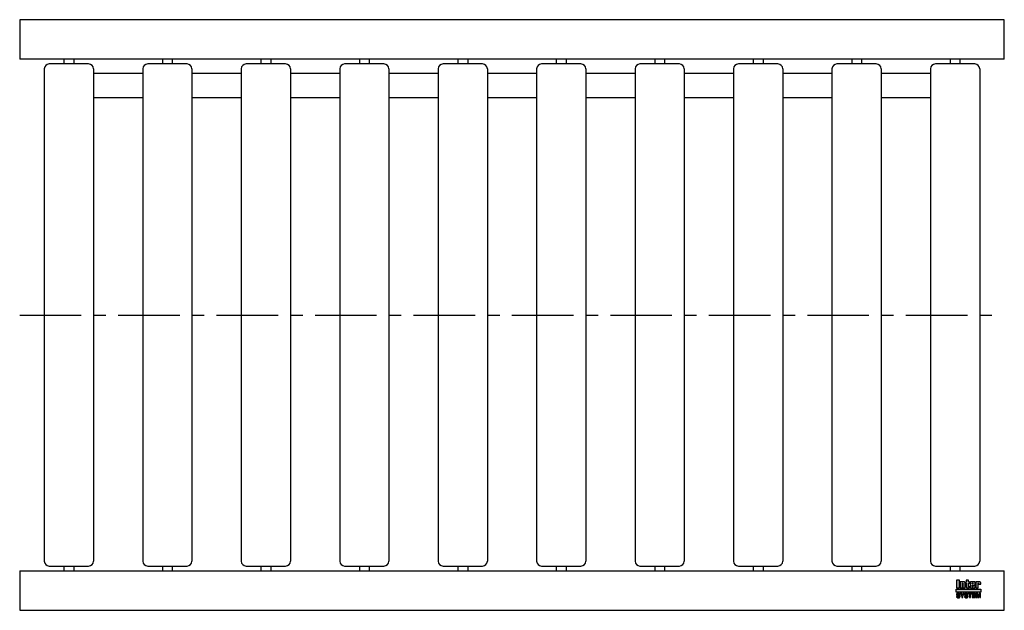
# Model space of a CAD drawing. Header units: millimetres. Extents: x 0 to 1000, y -300 to 300.
import ezdxf

# ---------------------------------------------------------------- set-up
doc = ezdxf.new("R2010")
doc.units = ezdxf.units.MM
doc.header["$LTSCALE"] = 50
doc.linetypes.add('CENTER', pattern=[2, 1.25, -0.25, 0.25, -0.25])
doc.layers.get('0').update_dxf_attribs({"linetype": 'CONTINUOUS', "lineweight": 50})
for name, color, linetype, lineweight in [('Centre Lines', 4, 'CENTER', 25), ('Frame', 1, 'CONTINUOUS', 25), ('Midi', 70, 'CONTINUOUS', 25), ('Rollers', 7, 'CONTINUOUS', 25)]:
    doc.layers.add(name, color=color, linetype=linetype, lineweight=lineweight)

# ---------------------------------------------------------------- blocks, each defined once
blk = doc.blocks.new('A$C57C07C26')
at = {"layer": 'Rollers'}
for p, q in [((45, 255), (5, 255)), ((20, 260), (20, 255)), ((30, 260), (30, 255)), ((0, 250), (0, -250)), ((50, 250), (50, -250)), ((5, -255), (45, -255)), ((20, -255), (20, -260)), ((30, -255), (30, -260))]:
    blk.add_line(p, q, dxfattribs=at)
for centre, start, end in [((5, 250), 90, 180), ((45, 250), 0, 90), ((5, -250), 180, 270), ((45, -250), 270, 0)]:
    blk.add_arc(centre, 5, start, end, dxfattribs=at)

msp = doc.modelspace()

# ---------------------------------------------------------------- hatches: boundary and pattern name
at = {"layer": 'Frame'}
h = msp.add_hatch(color=254, dxfattribs=at)
h.paths.add_polyline_path([(973.3, -272.7), (973.3, -272.6), (973.4, -272.6), (973.4, -272.5), (973.4, -272.5), (973.5, -272.5), (973.6, -272.5), (973.7, -272.5), (973.7, -272.5), (973.8, -272.5), (973.8, -272.6), (973.9, -272.6), (973.9, -272.7), (973.9, -272.8), (973.9, -272.9), (973.9, -273.5), (976.1, -273.5), (976.1, -272.8), (976.1, -272.6), (976.1, -272.4), (976.1, -272.2), (976, -272), (975.9, -271.9), (975.9, -271.7), (975.8, -271.6), (975.7, -271.5), (975.6, -271.4), (975.5, -271.3), (975.4, -271.2), (975.2, -271.1), (975.1, -271.1), (974.9, -271), (974.7, -271), (974.6, -271), (974.5, -271), (974.4, -271), (974.3, -271), (974.2, -271), (974.1, -271.1), (974, -271.1), (973.9, -271.1), (973.9, -271.1), (973.8, -271.1), (973.7, -271.2), (973.6, -271.2), (973.5, -271.2), (973.5, -271.3), (973.4, -271.3), (973.3, -271.4), (973.2, -271.4), (973.2, -271), (971, -271), (971, -277.3), (973.3, -277.3), (973.3, -272.9), (973.3, -272.8)])
h.paths.add_polyline_path([(970.4, -272.5), (970.4, -272.3), (970.4, -272.1), (970.4, -271.9), (970.4, -271.8), (970.3, -271.7), (970.3, -271.5), (970.2, -271.4), (970.1, -271.3), (970, -271.3), (969.9, -271.2), (969.8, -271.1), (969.6, -271.1), (969.5, -271.1), (969.3, -271), (969.1, -271), (968.9, -271), (966.7, -271), (966.5, -271), (966.3, -271), (966.1, -271.1), (965.9, -271.1), (965.8, -271.1), (965.7, -271.2), (965.6, -271.3), (965.5, -271.3), (965.4, -271.4), (965.3, -271.5), (965.3, -271.7), (965.2, -271.8), (965.2, -271.9), (965.2, -272.1), (965.2, -272.3), (965.2, -272.5), (965.2, -275.9), (965.2, -276.1), (965.2, -276.3), (965.2, -276.4), (965.2, -276.6), (965.3, -276.7), (965.3, -276.8), (965.4, -276.9), (965.5, -277), (965.6, -277.1), (965.7, -277.1), (965.8, -277.2), (965.9, -277.2), (966.1, -277.3), (966.3, -277.3), (966.5, -277.3), (966.7, -277.3), (968.9, -277.3), (969.1, -277.3), (969.3, -277.3), (969.5, -277.3), (969.6, -277.2), (969.8, -277.2), (969.9, -277.1), (970, -277.1), (970.1, -277), (970.2, -276.9), (970.3, -276.8), (970.3, -276.7), (970.4, -276.6), (970.4, -276.4), (970.4, -276.3), (970.4, -276.1), (970.4, -275.9), (970.4, -274.8), (968.1, -274.8), (968.1, -275.6), (968.1, -275.8), (968.1, -275.8), (968.1, -275.9), (968, -276), (968, -276), (967.9, -276.1), (967.9, -276.1), (967.8, -276.1), (967.7, -276.1), (967.7, -276.1), (967.6, -276), (967.6, -276), (967.5, -275.9), (967.5, -275.8), (967.5, -275.8), (967.5, -275.6), (967.5, -274.3), (970.4, -274.3)])
h.paths.add_polyline_path([(968.1, -273.2), (967.5, -273.2), (967.5, -272.7), (967.5, -272.6), (967.5, -272.5), (967.5, -272.4), (967.5, -272.3), (967.6, -272.3), (967.6, -272.2), (967.7, -272.2), (967.8, -272.2), (967.9, -272.2), (968, -272.2), (968, -272.3), (968.1, -272.3), (968.1, -272.4), (968.1, -272.5), (968.1, -272.6), (968.1, -272.7)], flags=16)
h.paths.add_polyline_path([(963.7, -272.3), (964.6, -272.3), (964.6, -271), (963.7, -271), (963.7, -269.3), (961.4, -269.3), (961.4, -271), (960.8, -271), (960.8, -272.3), (961.4, -272.3), (961.4, -275.9), (961.4, -276.1), (961.4, -276.2), (961.4, -276.4), (961.5, -276.5), (961.5, -276.7), (961.6, -276.8), (961.6, -276.9), (961.7, -277), (961.8, -277), (961.9, -277.1), (962, -277.2), (962.2, -277.2), (962.3, -277.2), (962.5, -277.3), (962.7, -277.3), (962.9, -277.3), (964.6, -277.3), (964.6, -276.1), (964.2, -276.1), (964.1, -276.1), (964, -276.1), (963.9, -276.1), (963.8, -276), (963.8, -276), (963.7, -275.9), (963.7, -275.9), (963.7, -275.8)])
h.paths.add_polyline_path([(960.3, -272.8), (960.3, -272.6), (960.3, -272.4), (960.3, -272.2), (960.2, -272), (960.2, -271.9), (960.1, -271.7), (960, -271.6), (959.9, -271.5), (959.8, -271.4), (959.7, -271.3), (959.5, -271.2), (959.4, -271.1), (959.3, -271.1), (959.1, -271), (958.9, -271), (958.7, -271), (958.6, -271), (958.5, -271), (958.4, -271), (958.3, -271), (958.3, -271.1), (958.2, -271.1), (958.1, -271.1), (958, -271.1), (957.9, -271.1), (957.8, -271.2), (957.7, -271.2), (957.6, -271.2), (957.6, -271.3), (957.5, -271.3), (957.4, -271.4), (957.3, -271.4), (957.3, -271), (955.1, -271), (955.1, -277.3), (957.4, -277.3), (957.4, -272.9), (957.4, -272.8), (957.4, -272.7), (957.4, -272.6), (957.5, -272.6), (957.5, -272.5), (957.5, -272.5), (957.6, -272.5), (957.7, -272.5), (957.8, -272.5), (957.8, -272.5), (957.9, -272.5), (958, -272.6), (958, -272.6), (958, -272.7), (958, -272.8), (958, -272.9), (958, -277.3), (960.3, -277.3)])
h.paths.add_polyline_path([(954.4, -269.3), (951.3, -269.3), (951.3, -277.3), (954.4, -277.3)])
msp.add_hatch(color=1, dxfattribs=at).paths.add_polyline_path([(976.2, -281.6), (976.2, -278.4), (951.2, -278.4), (951.2, -281.6)])
h = msp.add_hatch(color=7, dxfattribs=at)
h.paths.add_polyline_path([(972.8, -282.7), (971.5, -282.7), (971.5, -287.1), (972.3, -287.1), (972.3, -283.4), (972.4, -283.4), (973.2, -287.1), (974.1, -287.1), (974.9, -283.4), (975, -283.4), (975, -287.1), (975.8, -287.1), (975.8, -282.7), (974.5, -282.7), (973.7, -286.2)])
h.paths.add_polyline_path([(970.8, -282.7), (967.5, -282.7), (967.5, -287.1), (970.9, -287.1), (970.9, -286.4), (968.4, -286.4), (968.4, -285.2), (970.6, -285.2), (970.6, -284.4), (968.4, -284.4), (968.4, -283.4), (970.8, -283.4)])
h.paths.add_polyline_path([(967.1, -282.7), (963.4, -282.7), (963.4, -283.4), (964.7, -283.4), (964.7, -287.1), (965.7, -287.1), (965.7, -283.4), (967.1, -283.4)])
h.paths.add_polyline_path([(962.5, -282.9), (962.3, -282.8), (962.2, -282.7), (962, -282.6), (961.8, -282.6), (961.5, -282.6), (961.3, -282.6), (961.1, -282.6), (960.9, -282.6), (960.7, -282.6), (960.6, -282.7), (960.4, -282.7), (960.3, -282.8), (960.2, -282.8), (960, -282.9), (959.9, -283), (959.9, -283.1), (959.8, -283.2), (959.7, -283.3), (959.7, -283.5), (959.6, -283.6), (959.6, -283.8), (959.6, -283.9), (959.6, -284.1), (959.6, -284.2), (959.6, -284.4), (959.7, -284.5), (959.8, -284.6), (959.8, -284.7), (959.9, -284.8), (960, -284.9), (960.1, -285), (960.2, -285), (960.3, -285.1), (960.5, -285.1), (960.6, -285.2), (960.8, -285.2), (960.9, -285.2), (961, -285.3), (961.1, -285.3), (961.2, -285.3), (961.2, -285.3), (961.3, -285.3), (961.3, -285.3), (961.4, -285.3), (961.4, -285.3), (961.5, -285.4), (961.7, -285.4), (961.8, -285.4), (962, -285.5), (962.1, -285.5), (962.2, -285.6), (962.3, -285.7), (962.3, -285.8), (962.3, -285.9), (962.3, -286.1), (962.2, -286.2), (962.1, -286.3), (962, -286.4), (961.8, -286.4), (961.7, -286.5), (961.5, -286.5), (961.3, -286.5), (961.2, -286.5), (961, -286.5), (960.8, -286.4), (960.7, -286.3), (960.6, -286.2), (960.5, -286.1), (960.4, -286), (960.4, -285.8), (959.5, -285.8), (959.5, -286), (959.6, -286.2), (959.6, -286.3), (959.7, -286.5), (959.8, -286.6), (959.9, -286.7), (960, -286.8), (960.1, -286.9), (960.2, -287), (960.4, -287.1), (960.5, -287.1), (960.7, -287.2), (960.9, -287.2), (961.1, -287.3), (961.3, -287.3), (961.5, -287.3), (961.6, -287.3), (961.6, -287.3), (961.8, -287.3), (961.9, -287.2), (962, -287.2), (962.2, -287.2), (962.3, -287.1), (962.5, -287), (962.6, -287), (962.7, -286.9), (962.9, -286.7), (963, -286.6), (963.1, -286.4), (963.1, -286.3), (963.2, -286.1), (963.2, -285.8), (963.2, -285.7), (963.2, -285.5), (963.2, -285.4), (963.1, -285.3), (963.1, -285.2), (963, -285.1), (963, -285.1), (962.9, -285), (962.8, -284.9), (962.7, -284.8), (962.6, -284.8), (962.5, -284.7), (962.4, -284.7), (962.2, -284.7), (962.1, -284.6), (961.9, -284.6), (961.8, -284.6), (961.8, -284.5), (961.7, -284.5), (961.6, -284.5), (961.6, -284.5), (961.5, -284.5), (961.4, -284.4), (961.3, -284.4), (961.3, -284.4), (961.2, -284.4), (961.1, -284.4), (961.1, -284.4), (961, -284.4), (960.9, -284.3), (960.9, -284.3), (960.8, -284.3), (960.7, -284.3), (960.6, -284.2), (960.6, -284.2), (960.5, -284.1), (960.5, -284), (960.5, -284), (960.5, -283.9), (960.4, -283.8), (960.5, -283.7), (960.5, -283.6), (960.6, -283.5), (960.7, -283.4), (960.8, -283.4), (961, -283.4), (961.1, -283.3), (961.2, -283.3), (961.4, -283.3), (961.6, -283.4), (961.7, -283.4), (961.9, -283.5), (962, -283.5), (962.1, -283.7), (962.1, -283.8), (962.2, -284), (963.1, -284), (963.1, -283.9), (963, -283.7), (963, -283.6), (963, -283.5), (962.9, -283.4), (962.9, -283.3), (962.8, -283.2), (962.7, -283), (962.6, -282.9)])
h.paths.add_polyline_path([(959.3, -282.7), (958.3, -282.7), (957.4, -284.6), (956.4, -282.7), (955.3, -282.7), (956.9, -285.5), (956.9, -287.1), (957.8, -287.1), (957.8, -285.5)])
h.paths.add_polyline_path([(954.4, -282.9), (954.2, -282.8), (954.1, -282.7), (953.9, -282.6), (953.7, -282.6), (953.5, -282.6), (953.2, -282.6), (953, -282.6), (952.8, -282.6), (952.7, -282.6), (952.5, -282.7), (952.4, -282.7), (952.2, -282.8), (952.1, -282.8), (952, -282.9), (951.9, -283), (951.8, -283.1), (951.7, -283.2), (951.6, -283.3), (951.6, -283.5), (951.6, -283.6), (951.5, -283.8), (951.5, -283.9), (951.5, -284.1), (951.5, -284.2), (951.6, -284.4), (951.6, -284.5), (951.7, -284.6), (951.7, -284.7), (951.8, -284.8), (951.9, -284.9), (952, -285), (952.2, -285), (952.3, -285.1), (952.4, -285.1), (952.5, -285.2), (952.7, -285.2), (952.8, -285.2), (953, -285.3), (953, -285.3), (953.1, -285.3), (953.1, -285.3), (953.2, -285.3), (953.3, -285.3), (953.3, -285.3), (953.4, -285.3), (953.4, -285.4), (953.6, -285.4), (953.7, -285.4), (953.9, -285.5), (954, -285.5), (954.1, -285.6), (954.2, -285.7), (954.2, -285.8), (954.2, -285.9), (954.2, -286.1), (954.1, -286.2), (954, -286.3), (953.9, -286.4), (953.8, -286.4), (953.6, -286.5), (953.4, -286.5), (953.2, -286.5), (953.1, -286.5), (952.9, -286.5), (952.8, -286.4), (952.6, -286.3), (952.5, -286.2), (952.4, -286.1), (952.4, -286), (952.4, -285.8), (951.5, -285.8), (951.5, -286), (951.5, -286.2), (951.5, -286.3), (951.6, -286.5), (951.7, -286.6), (951.8, -286.7), (951.9, -286.8), (952, -286.9), (952.1, -287), (952.3, -287.1), (952.5, -287.1), (952.6, -287.2), (952.8, -287.2), (953, -287.3), (953.2, -287.3), (953.4, -287.3), (953.5, -287.3), (953.6, -287.3), (953.7, -287.3), (953.8, -287.2), (954, -287.2), (954.1, -287.2), (954.3, -287.1), (954.4, -287), (954.5, -287), (954.7, -286.9), (954.8, -286.7), (954.9, -286.6), (955, -286.4), (955.1, -286.3), (955.1, -286.1), (955.1, -285.8), (955.1, -285.7), (955.1, -285.5), (955.1, -285.4), (955.1, -285.3), (955, -285.2), (955, -285.1), (954.9, -285.1), (954.8, -285), (954.7, -284.9), (954.6, -284.8), (954.5, -284.8), (954.4, -284.7), (954.3, -284.7), (954.1, -284.7), (954, -284.6), (953.8, -284.6), (953.8, -284.6), (953.7, -284.5), (953.6, -284.5), (953.6, -284.5), (953.5, -284.5), (953.4, -284.5), (953.3, -284.4), (953.3, -284.4), (953.2, -284.4), (953.1, -284.4), (953.1, -284.4), (953, -284.4), (952.9, -284.4), (952.9, -284.3), (952.8, -284.3), (952.7, -284.3), (952.6, -284.3), (952.6, -284.2), (952.5, -284.2), (952.5, -284.1), (952.4, -284), (952.4, -284), (952.4, -283.9), (952.4, -283.8), (952.4, -283.7), (952.5, -283.6), (952.6, -283.5), (952.7, -283.4), (952.8, -283.4), (952.9, -283.4), (953, -283.3), (953.2, -283.3), (953.3, -283.3), (953.5, -283.4), (953.7, -283.4), (953.8, -283.5), (953.9, -283.5), (954, -283.7), (954.1, -283.8), (954.1, -284), (955, -284), (955, -283.9), (955, -283.7), (955, -283.6), (954.9, -283.5), (954.9, -283.4), (954.8, -283.3), (954.7, -283.2), (954.6, -283), (954.5, -282.9)])

# ---------------------------------------------------------------- linework, layer by layer
at = {"layer": 'Centre Lines'}
msp.add_line((0, 0), (1000, 0), dxfattribs=at)
at = {"layer": 'Frame', "color": 7, "linetype": 'Continuous'}
for p, q in [((951.3, -269.3), (951.3, -277.3)), ((954.4, -269.3), (951.3, -269.3)), ((954.4, -277.3), (954.4, -269.3)), ((963.7, -269.3), (961.4, -269.3)), ((961.4, -269.3), (961.4, -271)), ((963.7, -271), (963.7, -269.3)), ((951.3, -277.3), (954.4, -277.3)), ((955.1, -271), (955.1, -277.3)), ((957.3, -271), (955.1, -271)), ((955.1, -277.3), (957.4, -277.3)), ((957.3, -271.4), (957.3, -271)), ((957.4, -271.4), (957.3, -271.4)), ((957.5, -271.3), (957.4, -271.4)), ((957.4, -272.7), (957.4, -272.6)), ((957.4, -272.6), (957.5, -272.6)), ((957.4, -272.8), (957.4, -272.7)), ((957.4, -272.9), (957.4, -272.8)), ((957.4, -277.3), (957.4, -272.9)), ((957.6, -271.3), (957.5, -271.3)), ((957.5, -272.6), (957.5, -272.5)), ((957.5, -272.5), (957.5, -272.5)), ((957.5, -272.5), (957.6, -272.5)), ((957.7, -271.2), (957.6, -271.2)), ((957.6, -271.2), (957.6, -271.3)), ((957.6, -272.5), (957.7, -272.5)), ((957.8, -271.2), (957.7, -271.2)), ((957.7, -272.5), (957.8, -272.5)), ((957.9, -271.1), (957.8, -271.2)), ((957.8, -272.5), (957.8, -272.5)), ((957.8, -272.5), (957.9, -272.5)), ((958, -271.1), (957.9, -271.1)), ((957.9, -272.5), (958, -272.6)), ((958.1, -271.1), (958, -271.1)), ((958, -272.6), (958, -272.7)), ((958, -272.6), (958, -272.6)), ((958, -272.7), (958, -272.8)), ((958, -272.8), (958, -272.9)), ((958, -272.9), (958, -277.3)), ((958, -277.3), (960.3, -277.3)), ((958.2, -271.1), (958.1, -271.1)), ((958.3, -271.1), (958.2, -271.1)), ((958.4, -271), (958.3, -271)), ((958.3, -271), (958.3, -271.1)), ((958.5, -271), (958.4, -271)), ((958.6, -271), (958.5, -271)), ((958.7, -271), (958.6, -271)), ((958.9, -271), (958.7, -271)), ((959.1, -271), (958.9, -271)), ((959.3, -271.1), (959.1, -271)), ((959.4, -271.1), (959.3, -271.1)), ((959.5, -271.2), (959.4, -271.1)), ((959.7, -271.3), (959.5, -271.2)), ((959.8, -271.4), (959.7, -271.3)), ((959.9, -271.5), (959.8, -271.4)), ((960, -271.6), (959.9, -271.5)), ((960.1, -271.7), (960, -271.6)), ((960.2, -271.9), (960.1, -271.7)), ((960.2, -272), (960.2, -271.9)), ((960.3, -272.2), (960.2, -272)), ((960.3, -272.4), (960.3, -272.2)), ((960.3, -272.6), (960.3, -272.4)), ((960.3, -272.8), (960.3, -272.6)), ((960.3, -277.3), (960.3, -272.8)), ((961.4, -271), (960.8, -271)), ((960.8, -271), (960.8, -272.3)), ((960.8, -272.3), (961.4, -272.3)), ((961.4, -272.3), (961.4, -275.9)), ((961.4, -275.9), (961.4, -276.1)), ((961.4, -276.1), (961.4, -276.2)), ((961.4, -276.2), (961.4, -276.4)), ((961.4, -276.4), (961.5, -276.5)), ((961.5, -276.5), (961.5, -276.7)), ((961.5, -276.7), (961.6, -276.8)), ((961.6, -276.8), (961.6, -276.9)), ((961.6, -276.9), (961.7, -277)), ((961.7, -277), (961.8, -277)), ((961.8, -277), (961.9, -277.1)), ((961.9, -277.1), (962, -277.2)), ((962, -277.2), (962.2, -277.2)), ((962.2, -277.2), (962.3, -277.2)), ((962.3, -277.2), (962.5, -277.3)), ((962.5, -277.3), (962.7, -277.3)), ((962.7, -277.3), (962.9, -277.3)), ((962.9, -277.3), (964.6, -277.3)), ((964.6, -271), (963.7, -271)), ((963.7, -275.8), (963.7, -272.3)), ((963.7, -272.3), (964.6, -272.3)), ((963.7, -275.9), (963.7, -275.8)), ((963.8, -276), (963.7, -275.9)), ((963.7, -275.9), (963.7, -275.9)), ((963.9, -276.1), (963.8, -276)), ((963.8, -276), (963.8, -276)), ((964, -276.1), (963.9, -276.1)), ((964.1, -276.1), (964, -276.1)), ((964.2, -276.1), (964.1, -276.1)), ((964.6, -276.1), (964.2, -276.1)), ((964.6, -272.3), (964.6, -271)), ((964.6, -277.3), (964.6, -276.1)), ((965.3, -271.7), (965.2, -271.8)), ((965.2, -271.8), (965.2, -271.9)), ((965.2, -271.9), (965.2, -272.1)), ((965.2, -272.1), (965.2, -272.3)), ((965.2, -272.3), (965.2, -272.5)), ((965.2, -272.5), (965.2, -275.9)), ((965.2, -275.9), (965.2, -276.1)), ((965.2, -276.1), (965.2, -276.3)), ((965.2, -276.3), (965.2, -276.4)), ((965.2, -276.4), (965.2, -276.6)), ((965.2, -276.6), (965.3, -276.7)), ((965.4, -271.4), (965.3, -271.5)), ((965.3, -271.5), (965.3, -271.7)), ((965.3, -276.7), (965.3, -276.8)), ((965.3, -276.8), (965.4, -276.9)), ((965.5, -271.3), (965.4, -271.4)), ((965.4, -276.9), (965.5, -277)), ((965.6, -271.3), (965.5, -271.3)), ((965.5, -277), (965.6, -277.1)), ((965.7, -271.2), (965.6, -271.3)), ((965.6, -277.1), (965.7, -277.1)), ((965.8, -271.1), (965.7, -271.2)), ((965.7, -277.1), (965.8, -277.2)), ((965.9, -271.1), (965.8, -271.1)), ((965.8, -277.2), (965.9, -277.2)), ((966.1, -271.1), (965.9, -271.1)), ((965.9, -277.2), (966.1, -277.3)), ((966.3, -271), (966.1, -271.1)), ((966.1, -277.3), (966.3, -277.3)), ((966.5, -271), (966.3, -271)), ((966.3, -277.3), (966.5, -277.3)), ((966.7, -271), (966.5, -271)), ((966.5, -277.3), (966.7, -277.3)), ((968.9, -271), (966.7, -271)), ((966.7, -277.3), (968.9, -277.3)), ((967.5, -272.4), (967.5, -272.3)), ((967.5, -272.3), (967.6, -272.3)), ((967.5, -272.5), (967.5, -272.4)), ((967.5, -272.6), (967.5, -272.5)), ((967.5, -272.7), (967.5, -272.6)), ((967.5, -273.2), (967.5, -272.7)), ((968.1, -273.2), (967.5, -273.2)), ((967.5, -275.6), (967.5, -274.3)), ((967.5, -274.3), (970.4, -274.3)), ((967.5, -275.8), (967.5, -275.6)), ((967.5, -275.9), (967.5, -275.8)), ((967.5, -275.8), (967.5, -275.8)), ((967.6, -276), (967.5, -275.9)), ((967.6, -272.3), (967.6, -272.2)), ((967.6, -272.2), (967.7, -272.2)), ((967.7, -276.1), (967.6, -276)), ((967.6, -276), (967.6, -276)), ((967.7, -272.2), (967.8, -272.2)), ((967.8, -276.1), (967.7, -276.1)), ((967.7, -276.1), (967.7, -276.1)), ((967.8, -272.2), (967.9, -272.2)), ((967.9, -276.1), (967.8, -276.1)), ((967.9, -272.2), (968, -272.2)), ((968, -276), (967.9, -276.1)), ((967.9, -276.1), (967.9, -276.1)), ((968, -272.2), (968, -272.3)), ((968, -272.3), (968.1, -272.3)), ((968.1, -275.9), (968, -276)), ((968, -276), (968, -276)), ((968.1, -272.3), (968.1, -272.4)), ((968.1, -272.4), (968.1, -272.5)), ((968.1, -272.5), (968.1, -272.6)), ((968.1, -272.6), (968.1, -272.7)), ((968.1, -272.7), (968.1, -273.2)), ((968.1, -274.8), (968.1, -275.6)), ((970.4, -274.8), (968.1, -274.8)), ((968.1, -275.6), (968.1, -275.8)), ((968.1, -275.8), (968.1, -275.8)), ((968.1, -275.8), (968.1, -275.9)), ((969.1, -271), (968.9, -271)), ((968.9, -277.3), (969.1, -277.3)), ((969.3, -271), (969.1, -271)), ((969.1, -277.3), (969.3, -277.3)), ((969.5, -271.1), (969.3, -271)), ((969.3, -277.3), (969.5, -277.3)), ((969.6, -271.1), (969.5, -271.1)), ((969.5, -277.3), (969.6, -277.2)), ((969.8, -271.1), (969.6, -271.1)), ((969.6, -277.2), (969.8, -277.2)), ((969.9, -271.2), (969.8, -271.1)), ((969.8, -277.2), (969.9, -277.1)), ((970, -271.3), (969.9, -271.2)), ((969.9, -277.1), (970, -277.1)), ((970.1, -271.3), (970, -271.3)), ((970, -277.1), (970.1, -277)), ((970.2, -271.4), (970.1, -271.3)), ((970.1, -277), (970.2, -276.9)), ((970.3, -271.5), (970.2, -271.4)), ((970.2, -276.9), (970.3, -276.8)), ((970.3, -271.7), (970.3, -271.5)), ((970.4, -271.8), (970.3, -271.7)), ((970.3, -276.7), (970.4, -276.6)), ((970.3, -276.8), (970.3, -276.7)), ((970.4, -271.9), (970.4, -271.8)), ((970.4, -272.1), (970.4, -271.9)), ((970.4, -272.3), (970.4, -272.1)), ((970.4, -272.5), (970.4, -272.3)), ((970.4, -274.3), (970.4, -272.5)), ((970.4, -275.9), (970.4, -274.8)), ((970.4, -276.1), (970.4, -275.9)), ((970.4, -276.3), (970.4, -276.1)), ((970.4, -276.4), (970.4, -276.3)), ((970.4, -276.6), (970.4, -276.4)), ((971, -271), (971, -277.3)), ((973.2, -271), (971, -271)), ((971, -277.3), (973.3, -277.3)), ((973.2, -271.4), (973.2, -271)), ((973.3, -271.4), (973.2, -271.4)), ((973.4, -271.3), (973.3, -271.4)), ((973.3, -272.7), (973.3, -272.6)), ((973.3, -272.6), (973.4, -272.6)), ((973.3, -272.8), (973.3, -272.7)), ((973.3, -272.9), (973.3, -272.8)), ((973.3, -277.3), (973.3, -272.9)), ((973.5, -271.3), (973.4, -271.3)), ((973.4, -272.6), (973.4, -272.5)), ((973.4, -272.5), (973.4, -272.5)), ((973.4, -272.5), (973.5, -272.5)), ((973.6, -271.2), (973.5, -271.2)), ((973.5, -271.2), (973.5, -271.3)), ((973.5, -272.5), (973.6, -272.5)), ((973.7, -271.2), (973.6, -271.2)), ((973.6, -272.5), (973.7, -272.5)), ((973.8, -271.1), (973.7, -271.2)), ((973.7, -272.5), (973.7, -272.5)), ((973.7, -272.5), (973.8, -272.5)), ((973.9, -271.1), (973.8, -271.1)), ((973.8, -272.5), (973.8, -272.6)), ((973.8, -272.6), (973.9, -272.6)), ((974, -271.1), (973.9, -271.1)), ((973.9, -271.1), (973.9, -271.1)), ((973.9, -272.6), (973.9, -272.7)), ((973.9, -272.7), (973.9, -272.8)), ((973.9, -272.8), (973.9, -272.9)), ((973.9, -272.9), (973.9, -273.5)), ((973.9, -273.5), (976.1, -273.5)), ((974.1, -271.1), (974, -271.1)), ((974.2, -271), (974.1, -271.1)), ((974.3, -271), (974.2, -271)), ((974.4, -271), (974.3, -271)), ((974.5, -271), (974.4, -271)), ((974.6, -271), (974.5, -271)), ((974.7, -271), (974.6, -271)), ((974.9, -271), (974.7, -271)), ((975.1, -271.1), (974.9, -271)), ((975.2, -271.1), (975.1, -271.1)), ((975.4, -271.2), (975.2, -271.1)), ((975.5, -271.3), (975.4, -271.2)), ((975.6, -271.4), (975.5, -271.3)), ((975.7, -271.5), (975.6, -271.4)), ((975.8, -271.6), (975.7, -271.5)), ((975.9, -271.7), (975.8, -271.6)), ((975.9, -271.9), (975.9, -271.7)), ((976, -272), (975.9, -271.9)), ((976.1, -272.2), (976, -272)), ((976.1, -272.4), (976.1, -272.2)), ((976.1, -272.6), (976.1, -272.4)), ((976.1, -272.8), (976.1, -272.6)), ((976.1, -273.5), (976.1, -272.8)), ((951.6, -283.6), (951.5, -283.8)), ((951.5, -283.8), (951.5, -283.9)), ((951.5, -283.9), (951.5, -284.1)), ((951.5, -284.1), (951.5, -284.2)), ((951.5, -284.2), (951.6, -284.4)), ((951.5, -285.8), (951.5, -286)), ((952.4, -285.8), (951.5, -285.8)), ((951.5, -286), (951.5, -286.2)), ((951.5, -286.2), (951.5, -286.3)), ((951.5, -286.3), (951.6, -286.5)), ((951.7, -283.2), (951.6, -283.3)), ((951.6, -283.3), (951.6, -283.5)), ((951.6, -283.5), (951.6, -283.6)), ((951.6, -284.4), (951.6, -284.5)), ((951.6, -284.5), (951.7, -284.6)), ((951.6, -286.5), (951.7, -286.6)), ((951.8, -283.1), (951.7, -283.2)), ((951.7, -284.6), (951.7, -284.7)), ((951.7, -284.7), (951.8, -284.8)), ((951.7, -286.6), (951.8, -286.7)), ((951.9, -283), (951.8, -283.1)), ((951.8, -284.8), (951.9, -284.9)), ((951.8, -286.7), (951.9, -286.8)), ((952, -282.9), (951.9, -283)), ((951.9, -284.9), (952, -285)), ((951.9, -286.8), (952, -286.9)), ((952.1, -282.8), (952, -282.9)), ((952, -285), (952.2, -285)), ((952, -286.9), (952.1, -287)), ((952.2, -282.8), (952.1, -282.8)), ((952.1, -287), (952.3, -287.1)), ((952.4, -282.7), (952.2, -282.8)), ((952.2, -285), (952.3, -285.1)), ((952.3, -285.1), (952.4, -285.1)), ((952.3, -287.1), (952.5, -287.1)), ((952.5, -282.7), (952.4, -282.7)), ((952.4, -283.7), (952.5, -283.6)), ((952.4, -283.8), (952.4, -283.7)), ((952.4, -283.9), (952.4, -283.8)), ((952.4, -284), (952.4, -283.9)), ((952.5, -284.1), (952.4, -284)), ((952.4, -284), (952.4, -284)), ((952.4, -285.1), (952.5, -285.2)), ((952.4, -286), (952.4, -285.8)), ((952.4, -286.1), (952.4, -286)), ((952.5, -286.2), (952.4, -286.1)), ((952.7, -282.6), (952.5, -282.7)), ((952.5, -283.6), (952.6, -283.5)), ((952.5, -284.2), (952.5, -284.1)), ((952.6, -284.2), (952.5, -284.2)), ((952.5, -285.2), (952.7, -285.2)), ((952.6, -286.3), (952.5, -286.2)), ((952.5, -287.1), (952.6, -287.2)), ((952.6, -283.5), (952.7, -283.4)), ((952.6, -284.3), (952.6, -284.2)), ((952.7, -284.3), (952.6, -284.3)), ((952.8, -286.4), (952.6, -286.3)), ((952.6, -287.2), (952.8, -287.2)), ((952.8, -282.6), (952.7, -282.6)), ((952.7, -283.4), (952.8, -283.4)), ((952.8, -284.3), (952.7, -284.3)), ((952.7, -285.2), (952.8, -285.2)), ((953, -282.6), (952.8, -282.6)), ((952.8, -283.4), (952.9, -283.4)), ((952.9, -284.3), (952.8, -284.3)), ((952.8, -285.2), (953, -285.3)), ((952.9, -286.5), (952.8, -286.4)), ((952.8, -287.2), (953, -287.3)), ((952.9, -283.4), (953, -283.3)), ((952.9, -284.4), (952.9, -284.3)), ((953, -284.4), (952.9, -284.4)), ((953.1, -286.5), (952.9, -286.5)), ((953.2, -282.6), (953, -282.6)), ((953, -283.3), (953.2, -283.3)), ((953.1, -284.4), (953, -284.4)), ((953, -285.3), (953, -285.3)), ((953, -285.3), (953.1, -285.3)), ((953, -287.3), (953.2, -287.3)), ((953.2, -284.4), (953.1, -284.4)), ((953.1, -284.4), (953.1, -284.4)), ((953.1, -285.3), (953.1, -285.3)), ((953.1, -285.3), (953.2, -285.3)), ((953.2, -286.5), (953.1, -286.5)), ((953.5, -282.6), (953.2, -282.6)), ((953.2, -283.3), (953.3, -283.3)), ((953.3, -284.4), (953.2, -284.4)), ((953.2, -285.3), (953.3, -285.3)), ((953.4, -286.5), (953.2, -286.5)), ((953.2, -287.3), (953.4, -287.3)), ((953.3, -283.3), (953.5, -283.4)), ((953.4, -284.5), (953.3, -284.4)), ((953.3, -284.4), (953.3, -284.4)), ((953.3, -285.3), (953.3, -285.3)), ((953.3, -285.3), (953.4, -285.3)), ((953.5, -284.5), (953.4, -284.5)), ((953.4, -285.3), (953.4, -285.4)), ((953.4, -285.4), (953.6, -285.4)), ((953.6, -286.5), (953.4, -286.5)), ((953.4, -287.3), (953.5, -287.3)), ((953.7, -282.6), (953.5, -282.6)), ((953.5, -283.4), (953.7, -283.4)), ((953.6, -284.5), (953.5, -284.5)), ((953.5, -287.3), (953.6, -287.3)), ((953.7, -284.5), (953.6, -284.5)), ((953.6, -284.5), (953.6, -284.5)), ((953.6, -285.4), (953.7, -285.4)), ((953.8, -286.4), (953.6, -286.5)), ((953.6, -287.3), (953.7, -287.3)), ((953.9, -282.6), (953.7, -282.6)), ((953.7, -283.4), (953.8, -283.5)), ((953.8, -284.6), (953.7, -284.5)), ((953.7, -285.4), (953.9, -285.5)), ((953.7, -287.3), (953.8, -287.2)), ((953.8, -283.5), (953.9, -283.5)), ((954, -284.6), (953.8, -284.6)), ((953.8, -284.6), (953.8, -284.6)), ((953.9, -286.4), (953.8, -286.4)), ((953.8, -287.2), (954, -287.2)), ((954.1, -282.7), (953.9, -282.6)), ((953.9, -283.5), (954, -283.7)), ((953.9, -285.5), (954, -285.5)), ((954, -286.3), (953.9, -286.4)), ((954, -283.7), (954.1, -283.8)), ((954.1, -284.7), (954, -284.6)), ((954, -285.5), (954.1, -285.6)), ((954.1, -286.2), (954, -286.3)), ((954, -287.2), (954.1, -287.2)), ((954.2, -282.8), (954.1, -282.7)), ((954.1, -283.8), (954.1, -284)), ((954.1, -284), (955, -284)), ((954.3, -284.7), (954.1, -284.7)), ((954.1, -285.6), (954.2, -285.7)), ((954.2, -286.1), (954.1, -286.2)), ((954.1, -287.2), (954.3, -287.1)), ((954.4, -282.9), (954.2, -282.8)), ((954.2, -285.7), (954.2, -285.8)), ((954.2, -285.8), (954.2, -285.9)), ((954.2, -285.9), (954.2, -286.1)), ((954.4, -284.7), (954.3, -284.7)), ((954.3, -287.1), (954.4, -287)), ((954.5, -282.9), (954.4, -282.9)), ((954.5, -284.8), (954.4, -284.7)), ((954.4, -287), (954.5, -287)), ((954.6, -283), (954.5, -282.9)), ((954.6, -284.8), (954.5, -284.8)), ((954.5, -287), (954.7, -286.9)), ((954.7, -283.2), (954.6, -283)), ((954.7, -284.9), (954.6, -284.8)), ((954.8, -283.3), (954.7, -283.2)), ((954.8, -285), (954.7, -284.9)), ((954.7, -286.9), (954.8, -286.7)), ((954.9, -283.4), (954.8, -283.3)), ((954.9, -285.1), (954.8, -285)), ((954.8, -286.7), (954.9, -286.6)), ((954.9, -283.5), (954.9, -283.4)), ((955, -283.6), (954.9, -283.5)), ((955, -285.1), (954.9, -285.1)), ((954.9, -286.6), (955, -286.4)), ((955, -283.7), (955, -283.6)), ((955, -283.9), (955, -283.7)), ((955, -284), (955, -283.9)), ((955, -285.2), (955, -285.1)), ((955.1, -285.3), (955, -285.2)), ((955, -286.4), (955.1, -286.3)), ((955.1, -285.4), (955.1, -285.3)), ((955.1, -285.5), (955.1, -285.4)), ((955.1, -285.7), (955.1, -285.5)), ((955.1, -285.8), (955.1, -285.7)), ((955.1, -286.1), (955.1, -285.8)), ((955.1, -286.3), (955.1, -286.1)), ((955.3, -282.7), (956.9, -285.5)), ((956.4, -282.7), (955.3, -282.7)), ((957.4, -284.6), (956.4, -282.7)), ((956.9, -285.5), (956.9, -287.1)), ((956.9, -287.1), (957.8, -287.1)), ((958.3, -282.7), (957.4, -284.6)), ((957.8, -285.5), (959.3, -282.7)), ((957.8, -287.1), (957.8, -285.5)), ((959.3, -282.7), (958.3, -282.7)), ((959.5, -285.8), (959.5, -286)), ((960.4, -285.8), (959.5, -285.8)), ((959.5, -286), (959.6, -286.2)), ((959.7, -283.5), (959.6, -283.6)), ((959.6, -283.6), (959.6, -283.8)), ((959.6, -283.8), (959.6, -283.9)), ((959.6, -283.9), (959.6, -284.1)), ((959.6, -284.1), (959.6, -284.2)), ((959.6, -284.2), (959.6, -284.4)), ((959.6, -284.4), (959.7, -284.5)), ((959.6, -286.2), (959.6, -286.3)), ((959.6, -286.3), (959.7, -286.5)), ((959.8, -283.2), (959.7, -283.3)), ((959.7, -283.3), (959.7, -283.5)), ((959.7, -284.5), (959.8, -284.6)), ((959.7, -286.5), (959.8, -286.6)), ((959.9, -283.1), (959.8, -283.2)), ((959.8, -284.6), (959.8, -284.7)), ((959.8, -284.7), (959.9, -284.8)), ((959.8, -286.6), (959.9, -286.7)), ((960, -282.9), (959.9, -283)), ((959.9, -283), (959.9, -283.1)), ((959.9, -284.8), (960, -284.9)), ((959.9, -286.7), (960, -286.8)), ((960.2, -282.8), (960, -282.9)), ((960, -284.9), (960.1, -285)), ((960, -286.8), (960.1, -286.9)), ((960.1, -285), (960.2, -285)), ((960.1, -286.9), (960.2, -287)), ((960.3, -282.8), (960.2, -282.8)), ((960.2, -285), (960.3, -285.1)), ((960.2, -287), (960.4, -287.1)), ((960.4, -282.7), (960.3, -282.8)), ((960.3, -285.1), (960.5, -285.1)), ((960.6, -282.7), (960.4, -282.7)), ((960.4, -283.8), (960.5, -283.7)), ((960.5, -283.9), (960.4, -283.8)), ((960.4, -286), (960.4, -285.8)), ((960.5, -286.1), (960.4, -286)), ((960.4, -287.1), (960.5, -287.1)), ((960.5, -283.6), (960.6, -283.5)), ((960.5, -283.7), (960.5, -283.6)), ((960.5, -284), (960.5, -283.9)), ((960.5, -284.1), (960.5, -284)), ((960.5, -284), (960.5, -284)), ((960.6, -284.2), (960.5, -284.1)), ((960.5, -285.1), (960.6, -285.2)), ((960.6, -286.2), (960.5, -286.1)), ((960.5, -287.1), (960.7, -287.2)), ((960.7, -282.6), (960.6, -282.7)), ((960.6, -283.5), (960.7, -283.4)), ((960.7, -284.3), (960.6, -284.2)), ((960.6, -284.2), (960.6, -284.2)), ((960.6, -285.2), (960.8, -285.2)), ((960.7, -286.3), (960.6, -286.2)), ((960.9, -282.6), (960.7, -282.6)), ((960.7, -283.4), (960.8, -283.4)), ((960.8, -284.3), (960.7, -284.3)), ((960.8, -286.4), (960.7, -286.3)), ((960.7, -287.2), (960.9, -287.2)), ((960.8, -283.4), (961, -283.4)), ((960.9, -284.3), (960.8, -284.3)), ((960.8, -285.2), (960.9, -285.2)), ((961, -286.5), (960.8, -286.4)), ((961.1, -282.6), (960.9, -282.6)), ((961, -284.4), (960.9, -284.3)), ((960.9, -284.3), (960.9, -284.3)), ((960.9, -285.2), (961, -285.3)), ((960.9, -287.2), (961.1, -287.3)), ((961, -283.4), (961.1, -283.3)), ((961.1, -284.4), (961, -284.4)), ((961, -285.3), (961.1, -285.3)), ((961.2, -286.5), (961, -286.5)), ((961.3, -282.6), (961.1, -282.6)), ((961.1, -283.3), (961.2, -283.3)), ((961.2, -284.4), (961.1, -284.4)), ((961.1, -284.4), (961.1, -284.4)), ((961.1, -285.3), (961.2, -285.3)), ((961.1, -287.3), (961.3, -287.3)), ((961.2, -283.3), (961.4, -283.3)), ((961.3, -284.4), (961.2, -284.4)), ((961.2, -285.3), (961.2, -285.3)), ((961.2, -285.3), (961.3, -285.3)), ((961.3, -286.5), (961.2, -286.5)), ((961.5, -282.6), (961.3, -282.6)), ((961.3, -284.4), (961.3, -284.4)), ((961.4, -284.4), (961.3, -284.4)), ((961.3, -285.3), (961.3, -285.3)), ((961.3, -285.3), (961.4, -285.3)), ((961.5, -286.5), (961.3, -286.5)), ((961.3, -287.3), (961.5, -287.3)), ((961.4, -283.3), (961.6, -283.4)), ((961.5, -284.5), (961.4, -284.4)), ((961.4, -285.3), (961.4, -285.3)), ((961.4, -285.3), (961.5, -285.4)), ((961.8, -282.6), (961.5, -282.6)), ((961.6, -284.5), (961.5, -284.5)), ((961.5, -285.4), (961.7, -285.4)), ((961.7, -286.5), (961.5, -286.5)), ((961.5, -287.3), (961.6, -287.3)), ((961.6, -283.4), (961.7, -283.4)), ((961.7, -284.5), (961.6, -284.5)), ((961.6, -284.5), (961.6, -284.5)), ((961.6, -287.3), (961.8, -287.3)), ((961.6, -287.3), (961.6, -287.3)), ((961.7, -283.4), (961.9, -283.5)), ((961.8, -284.5), (961.7, -284.5)), ((961.7, -285.4), (961.8, -285.4)), ((961.8, -286.4), (961.7, -286.5)), ((962, -282.6), (961.8, -282.6)), ((961.8, -284.6), (961.8, -284.5)), ((961.9, -284.6), (961.8, -284.6)), ((961.8, -285.4), (962, -285.5)), ((962, -286.4), (961.8, -286.4)), ((961.8, -287.3), (961.9, -287.2)), ((961.9, -283.5), (962, -283.5)), ((962.1, -284.6), (961.9, -284.6)), ((961.9, -287.2), (962, -287.2)), ((962.2, -282.7), (962, -282.6)), ((962, -283.5), (962.1, -283.7)), ((962, -285.5), (962.1, -285.5)), ((962.1, -286.3), (962, -286.4)), ((962, -287.2), (962.2, -287.2)), ((962.1, -283.7), (962.1, -283.8)), ((962.1, -283.8), (962.2, -284)), ((962.2, -284.7), (962.1, -284.6)), ((962.1, -285.5), (962.2, -285.6)), ((962.2, -286.2), (962.1, -286.3)), ((962.3, -282.8), (962.2, -282.7)), ((962.2, -284), (963.1, -284)), ((962.4, -284.7), (962.2, -284.7)), ((962.2, -285.6), (962.3, -285.7)), ((962.3, -286.1), (962.2, -286.2)), ((962.2, -287.2), (962.3, -287.1)), ((962.5, -282.9), (962.3, -282.8)), ((962.3, -285.7), (962.3, -285.8)), ((962.3, -285.8), (962.3, -285.9)), ((962.3, -285.9), (962.3, -286.1)), ((962.3, -287.1), (962.5, -287)), ((962.5, -284.7), (962.4, -284.7)), ((962.6, -282.9), (962.5, -282.9)), ((962.6, -284.8), (962.5, -284.7)), ((962.5, -287), (962.6, -287)), ((962.7, -283), (962.6, -282.9)), ((962.7, -284.8), (962.6, -284.8)), ((962.6, -287), (962.7, -286.9)), ((962.8, -283.2), (962.7, -283)), ((962.8, -284.9), (962.7, -284.8)), ((962.7, -286.9), (962.9, -286.7)), ((962.9, -283.3), (962.8, -283.2)), ((962.9, -285), (962.8, -284.9)), ((962.9, -283.4), (962.9, -283.3)), ((963, -283.5), (962.9, -283.4)), ((963, -285.1), (962.9, -285)), ((962.9, -286.7), (963, -286.6)), ((963, -283.6), (963, -283.5)), ((963, -283.7), (963, -283.6)), ((963.1, -283.9), (963, -283.7)), ((963.1, -285.2), (963, -285.1)), ((963, -285.1), (963, -285.1)), ((963, -286.6), (963.1, -286.4)), ((963.1, -284), (963.1, -283.9)), ((963.1, -285.3), (963.1, -285.2)), ((963.2, -285.4), (963.1, -285.3)), ((963.1, -286.3), (963.2, -286.1)), ((963.1, -286.4), (963.1, -286.3)), ((963.2, -285.5), (963.2, -285.4)), ((963.2, -285.7), (963.2, -285.5)), ((963.2, -285.8), (963.2, -285.7)), ((963.2, -286.1), (963.2, -285.8)), ((967.1, -282.7), (963.4, -282.7)), ((963.4, -282.7), (963.4, -283.4)), ((963.4, -283.4), (964.7, -283.4)), ((964.7, -283.4), (964.7, -287.1)), ((964.7, -287.1), (965.7, -287.1)), ((965.7, -283.4), (967.1, -283.4)), ((965.7, -287.1), (965.7, -283.4)), ((967.1, -283.4), (967.1, -282.7)), ((967.5, -282.7), (967.5, -287.1)), ((970.8, -282.7), (967.5, -282.7)), ((967.5, -287.1), (970.9, -287.1)), ((968.4, -284.4), (968.4, -283.4)), ((968.4, -283.4), (970.8, -283.4)), ((970.6, -284.4), (968.4, -284.4)), ((968.4, -286.4), (968.4, -285.2)), ((968.4, -285.2), (970.6, -285.2)), ((970.9, -286.4), (968.4, -286.4)), ((970.6, -285.2), (970.6, -284.4)), ((970.8, -283.4), (970.8, -282.7)), ((970.9, -287.1), (970.9, -286.4)), ((971.5, -282.7), (971.5, -287.1)), ((972.8, -282.7), (971.5, -282.7)), ((971.5, -287.1), (972.3, -287.1)), ((972.3, -287.1), (972.3, -283.4)), ((972.3, -283.4), (972.4, -283.4)), ((972.4, -283.4), (973.2, -287.1)), ((973.7, -286.2), (972.8, -282.7)), ((973.2, -287.1), (974.1, -287.1)), ((974.5, -282.7), (973.7, -286.2)), ((973.7, -286.2), (973.7, -286.2)), ((974.1, -287.1), (974.9, -283.4)), ((975.8, -282.7), (974.5, -282.7)), ((974.9, -283.4), (975, -283.4)), ((975, -283.4), (975, -287.1)), ((975, -287.1), (975.8, -287.1)), ((975.8, -287.1), (975.8, -282.7))]:
    msp.add_line(p, q, dxfattribs=at)
at = {"layer": 'Frame', "color": 1, "linetype": 'Continuous'}
for p, q in [((951.2, -281.6), (951.2, -278.4)), ((951.2, -278.4), (976.2, -278.4)), ((976.2, -278.4), (976.2, -281.6)), ((976.2, -281.6), (951.2, -281.6))]:
    msp.add_line(p, q, dxfattribs=at)
at = {"layer": 'Midi'}
for p, q in [((1000, 300), (0, 300)), ((0, 300), (0, 260)), ((1000, 260), (1000, 300)), ((1000, 260), (0, 260)), ((125, 245.5), (75, 245.5)), ((225, 245.5), (175, 245.5)), ((325, 245.5), (275, 245.5)), ((425, 245.5), (375, 245.5)), ((525, 245.5), (475, 245.5)), ((625, 245.5), (575, 245.5)), ((725, 245.5), (675, 245.5)), ((825, 245.5), (775, 245.5)), ((925, 245.5), (875, 245.5)), ((125, 220.5), (75, 220.5)), ((225, 220.5), (175, 220.5)), ((325, 220.5), (275, 220.5)), ((425, 220.5), (375, 220.5)), ((525, 220.5), (475, 220.5)), ((625, 220.5), (575, 220.5)), ((725, 220.5), (675, 220.5)), ((825, 220.5), (775, 220.5)), ((925, 220.5), (875, 220.5)), ((0, -260), (1000, -260)), ((0, -260), (0, -300)), ((1000, -300), (1000, -260)), ((0, -300), (1000, -300))]:
    msp.add_line(p, q, dxfattribs=at)

# ---------------------------------------------------------------- block references
for p in [(25, 0), (125, 0), (225, 0), (325, 0), (425, 0), (525, 0), (625, 0), (725, 0), (825, 0), (925, 0)]:
    msp.add_blockref('A$C57C07C26', p)

doc.saveas('drawing.dxf')
